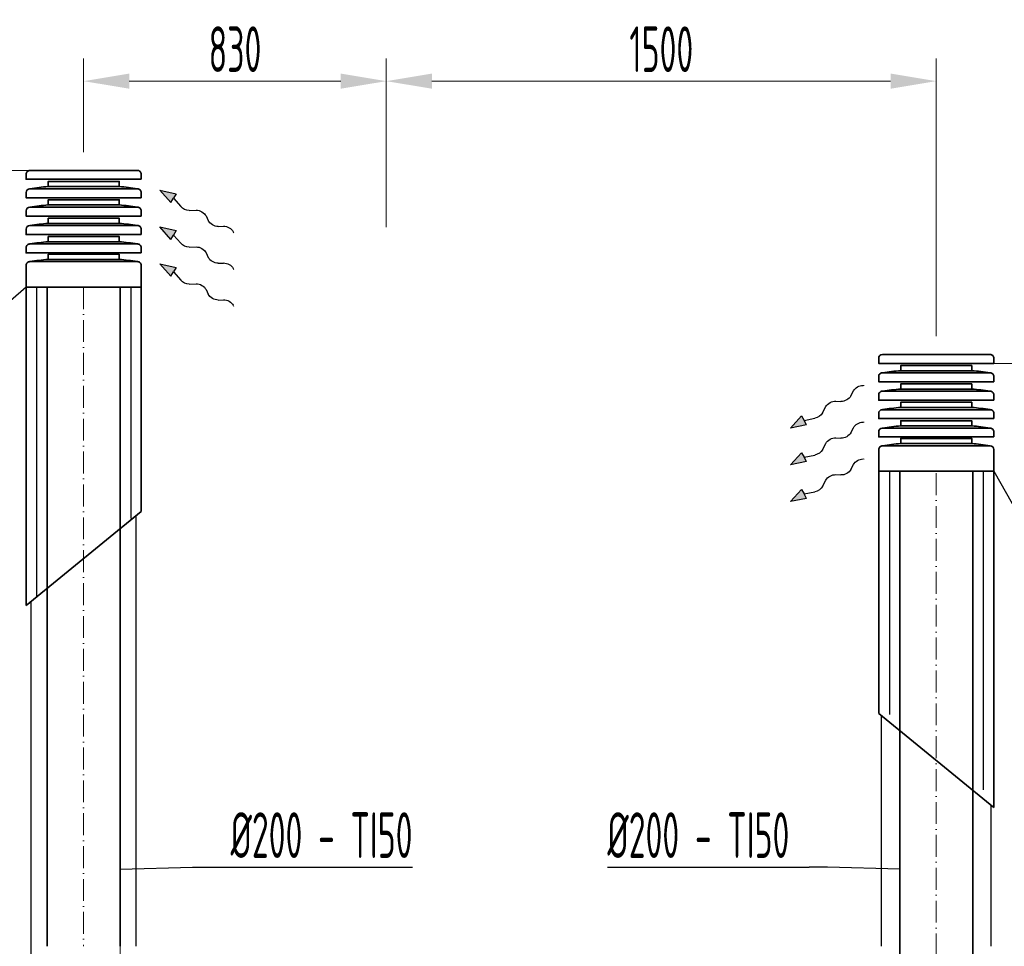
# Model space of a CAD drawing. Header units: millimetres. Extents: x 7400 to 85045, y 24168 to 123018.
# Tile 55 of 79: x 32508 to 35204, y 120339 to 122878. Entities that reach past the tile are written whole.
import ezdxf

# ---------------------------------------------------------------- set-up
doc = ezdxf.new("R2010")
doc.units = ezdxf.units.MM
for name, pattern in [('ACAD_ISO02W100', [15, 12, -3]), ('ACAD_ISO10W100', [18, 12, -3, 0, -3]), ('phl_thick', [0])]:
    doc.linetypes.add(name, pattern=pattern)
for name, color, linetype, lineweight in [('UT_KOTY - DIMENZE', 7, 'Continuous', 5), ('VZT_09 ODA (SÁNÍ) - OBRYS', 3, 'Continuous', 35), ('VZT_0C ODA (SÁNÍ)', 3, 'Continuous', 35), ('VZT_0D EHA (VÝFUK)', 14, 'Continuous', 35), ('VZT_10 ODA (SÁNÍ) - OSA', 3, 'ACAD_ISO10W100', 5), ('VZT_12 ODA (SÁNÍ) - SKRYTÉ', 3, 'ACAD_ISO02W100', 5), ('VZT_13 EHA (VÝFUK) - OBRYS', 14, 'Continuous', 35), ('VZT_14 EHA (VÝFUK) - OSA', 14, 'ACAD_ISO10W100', 5), ('VZT_30 DISTRIBUČNÍ PRVKY - OBRYS', 1, 'Continuous', 35), ('VZT_50 POPIS - OBECNE', 7, 'Continuous', 13), ('VZT_60_KOTY - DIMENZE', 7, 'Continuous', 5)]:
    doc.layers.add(name, color=color, linetype=linetype, lineweight=lineweight)
doc.layers.add('VZT_IZOLACE - TEPELNÁ', color=6, linetype='IZOLACE TEPELNA')
doc.styles.add('EVORA_125', font='isocp.shx', dxfattribs={"width": 0.6, "height": 125})
doc.styles.add('ISOCP 2.5', font='isocp.shx', dxfattribs={"width": 0.6, "height": 2.5})
doc.styles.get("Standard").update_dxf_attribs({"font": 'arial.ttf'})
doc.linetypes.add('IZOLACE', pattern='A,0.00254,-2.54,[134,ltypeshp.shx,S=2.54,R=0,X=-2.54,Y=0],-5.08,[134,ltypeshp.shx,S=2.54,R=180,X=2.54,Y=0],-2.54', length=10.16254)
doc.linetypes.add('IZOLACE TEPELNA', pattern='A,12.7,-1.5,["T",Standard,S=2.54,R=0,X=0,Y=-1.27],-3', length=17.2)

msp = doc.modelspace()

# ---------------------------------------------------------------- linework, layer by layer
at = {"layer": 'UT_KOTY - DIMENZE'}
for p, q in [((32683, 122515), (32683, 122772)), ((33511.9, 122309.8), (33511.9, 122772)), ((33511.9, 122397.1), (33511.9, 122772)), ((35018, 122010.5), (35018, 122772)), ((33386.9, 122709.5), (32808, 122709.5)), ((34893, 122709.5), (33636.9, 122709.5)), ((32633, 122465), (31671.9, 122465)), ((35068, 121936.1), (35880.7, 121936.1))]:
    msp.add_line(p, q, dxfattribs=at)
for points in [[(32808, 122730.3), (32808, 122688.7), (32683, 122709.5)], [(33386.9, 122730.3), (33386.9, 122688.7), (33511.9, 122709.5)], [(33636.9, 122730.3), (33636.9, 122688.7), (33511.9, 122709.5)], [(34893, 122730.3), (34893, 122688.7), (35018, 122709.5)]]:
    msp.add_solid(points, dxfattribs=at)
at = {"layer": 'VZT_09 ODA (SÁNÍ) - OBRYS'}
for points in [[(32583, 120338.9), (32583, 122145)], [(32783, 120338.9), (32783, 122145)]]:
    msp.add_lwpolyline(points, dxfattribs=at)
at = {"layer": 'VZT_0C ODA (SÁNÍ)'}
for p, q in [((32525.5, 122145), (32525.5, 121272.6)), ((32840.5, 122145), (32840.5, 121530.1)), ((32840.5, 121530.1), (32525.5, 121272.6))]:
    msp.add_line(p, q, dxfattribs=at)
at = {"layer": 'VZT_0D EHA (VÝFUK)'}
for p, q in [((34860.5, 121640.5), (34860.5, 120976.5)), ((35175.5, 121640.5), (35175.5, 120719)), ((34860.5, 120976.5), (35175.5, 120719))]:
    msp.add_line(p, q, dxfattribs=at)
at = {"layer": 'VZT_10 ODA (SÁNÍ) - OSA', "ltscale": 5}
msp.add_lwpolyline([(32683, 122145), (32683, 120338.9)], dxfattribs=at)
at = {"layer": 'VZT_12 ODA (SÁNÍ) - SKRYTÉ', "ltscale": 5}
msp.add_line((32783, 120338.9), (32782.9, 119938.9), dxfattribs=at)
at = {"layer": 'VZT_13 EHA (VÝFUK) - OBRYS'}
for points in [[(34918, 121640.5), (34918, 119863.4)], [(35118, 121640.5), (35118, 119863.4)]]:
    msp.add_lwpolyline(points, dxfattribs=at)
at = {"layer": 'VZT_14 EHA (VÝFUK) - OSA', "ltscale": 5}
msp.add_lwpolyline([(35018, 119863.4), (35018, 121640.5)], dxfattribs=at)
at = {"layer": 'VZT_30 DISTRIBUČNÍ PRVKY - OBRYS', "linetype": 'phl_thick'}
for points in [[(32840.7, 122440.5), (32840.7, 122454.8, 0.414214), (32830.5, 122465), (32535.5, 122465, 0.414214), (32525.4, 122454.8), (32525.4, 122440.5)], [(32840.7, 122390.1), (32840.7, 122404.5, 0.414214), (32830.5, 122414.6), (32535.5, 122414.6, 0.414214), (32525.4, 122404.5), (32525.4, 122390.1)], [(32840.7, 122339.7), (32840.7, 122354.1, 0.414214), (32830.5, 122364.2), (32535.5, 122364.2, 0.414214), (32525.4, 122354.1), (32525.4, 122339.7)], [(32840.7, 122289.3), (32840.7, 122303.7, 0.414214), (32830.5, 122313.8), (32535.5, 122313.8, 0.414214), (32525.4, 122303.7), (32525.4, 122289.3)], [(32840.7, 122238.9), (32840.7, 122253.2, 0.414214), (32830.5, 122263.4), (32535.5, 122263.4, 0.414214), (32525.4, 122253.2), (32525.4, 122238.9)], [(35175.7, 121936.1), (35175.7, 121950.4, 0.414214), (35165.5, 121960.5), (34870.5, 121960.5, 0.414214), (34860.4, 121950.4), (34860.4, 121936.1)], [(35175.7, 121885.7), (35175.7, 121900, 0.414214), (35165.5, 121910.2), (34870.5, 121910.2, 0.414214), (34860.4, 121900), (34860.4, 121885.7)], [(35175.7, 121835.3), (35175.7, 121849.6, 0.414214), (35165.5, 121859.8), (34870.5, 121859.8, 0.414214), (34860.4, 121849.6), (34860.4, 121835.3)], [(35175.7, 121784.9), (35175.7, 121799.2, 0.414214), (35165.5, 121809.3), (34870.5, 121809.3, 0.414214), (34860.4, 121799.2), (34860.4, 121784.9)], [(35175.7, 121734.5), (35175.7, 121748.8, 0.414214), (35165.5, 121758.9), (34870.5, 121758.9, 0.414214), (34860.4, 121748.8), (34860.4, 121734.5)]]:
    msp.add_lwpolyline(points, format="xyb", close=True, dxfattribs=at)
for points in [[(32780.3, 122420.6), (32780.3, 122434.7), (32585.8, 122434.7), (32585.8, 122420.6)], [(32780.3, 122370.2), (32780.3, 122384.3), (32585.8, 122384.3), (32585.8, 122370.2)], [(32780.3, 122319.8), (32780.3, 122333.9), (32585.8, 122333.9), (32585.8, 122319.8)], [(32780.3, 122269.4), (32780.3, 122283.5), (32585.8, 122283.5), (32585.8, 122269.4)], [(32585.9, 122221), (32585.9, 122235.1), (32780.2, 122235.1), (32780.2, 122221)], [(35115.3, 121916.2), (35115.3, 121930.3), (34920.8, 121930.3), (34920.8, 121916.2)], [(35115.3, 121865.8), (35115.3, 121879.9), (34920.8, 121879.9), (34920.8, 121865.8)], [(35115.3, 121815.3), (35115.3, 121829.5), (34920.8, 121829.5), (34920.8, 121815.3)], [(35115.3, 121764.9), (35115.3, 121779.1), (34920.8, 121779.1), (34920.8, 121764.9)], [(34920.9, 121716.5), (34920.9, 121730.7), (35115.2, 121730.7), (35115.2, 121716.5)]]:
    msp.add_lwpolyline(points, close=True, dxfattribs=at)
for points in [[(32840.5, 122204.8), (32840.5, 122145), (32525.5, 122145), (32525.5, 122204.8, -0.414214), (32535.6, 122215), (32830.4, 122215, -0.414214), (32840.5, 122204.8)], [(35175.5, 121700.4), (35175.5, 121640.5), (34860.5, 121640.5), (34860.5, 121700.4, -0.414214), (34870.7, 121710.5), (35165.4, 121710.5, -0.414214), (35175.5, 121700.4)]]:
    msp.add_lwpolyline(points, format="xyb", dxfattribs=at)
for centre, start, end in [((32639.7, 121758.1), 94.6512, 99.003), ((32726.4, 121758.1), 80.997, 85.3488), ((32639.7, 121707.7), 94.6512, 99.003), ((32726.4, 121707.7), 80.997, 85.3488), ((32639.7, 121657.3), 94.6512, 99.003), ((32726.4, 121657.3), 80.997, 85.3488), ((32639.7, 121606.9), 94.6512, 99.003), ((32726.4, 121606.9), 80.997, 85.3488), ((32639.8, 121558.5), 94.6512, 99.003), ((32726.3, 121558.5), 80.997, 85.3488), ((34974.7, 121253.7), 94.6512, 99.003), ((35061.4, 121253.7), 80.997, 85.3488), ((34974.7, 121203.3), 94.6512, 99.003), ((35061.4, 121203.3), 80.997, 85.3488), ((34974.7, 121152.9), 94.6512, 99.003), ((35061.4, 121152.9), 80.997, 85.3488), ((34974.7, 121102.5), 94.6512, 99.003), ((35061.4, 121102.5), 80.997, 85.3488), ((34974.8, 121054), 94.6512, 99.003), ((35061.3, 121054), 80.997, 85.3488)]:
    msp.add_arc(centre, 664.7, start, end, dxfattribs=at)
at = {"layer": 'VZT_50 POPIS - OBECNE', "color": 0, "lineweight": -2}
for p, q in [((32891.9, 122410.7), (32936, 122400.7)), ((32921.7, 122376.7), (32891.9, 122410.7)), ((32936, 122400.7), (32928.9, 122388.7)), ((32921.7, 122376.7), (32928.9, 122388.7)), ((32928.9, 122388.7), (32948.8, 122366)), ((32972, 122355.2), (32991.5, 122356)), ((33018.1, 122340.1), (33024.4, 122327.3)), ((32891.9, 122309.9), (32936, 122299.9)), ((32921.7, 122275.9), (32891.9, 122309.9)), ((32936, 122299.9), (32928.9, 122287.9)), ((33051, 122311.4), (33066.4, 122312)), ((32921.7, 122275.9), (32928.9, 122287.9)), ((32928.9, 122287.9), (32948.8, 122265.2)), ((32972, 122254.4), (32991.5, 122255.2)), ((33018.1, 122239.3), (33024.4, 122226.5)), ((33051, 122210.6), (33066.4, 122211.2)), ((32891.9, 122209.1), (32936, 122199.1)), ((32921.7, 122175.1), (32891.9, 122209.1)), ((32921.7, 122175.1), (32928.9, 122187.1)), ((32936, 122199.1), (32928.9, 122187.1)), ((32928.9, 122187.1), (32948.8, 122164.4)), ((32972, 122153.6), (32991.5, 122154.4)), ((33018.1, 122138.5), (33024.4, 122125.7)), ((33051, 122109.8), (33066.4, 122110.4)), ((34784.2, 121847.1), (34791.3, 121860.6)), ((34742.8, 121832.9), (34757.1, 121832)), ((34706.7, 121800.5), (34715.8, 121817.8)), ((34618.6, 121758.9), (34649.3, 121792.1)), ((34649.3, 121792.1), (34656.1, 121779.9)), ((34656.1, 121779.9), (34685.8, 121785.8)), ((34663, 121767.7), (34656.1, 121779.9)), ((34663, 121767.7), (34618.6, 121758.9)), ((34784.2, 121746.3), (34791.3, 121759.8)), ((34742.8, 121732.1), (34757.1, 121731.2)), ((34706.7, 121699.7), (34715.8, 121717)), ((34618.6, 121658.1), (34649.3, 121691.3)), ((34649.3, 121691.3), (34656.1, 121679.1)), ((34656.1, 121679.1), (34685.8, 121685)), ((34663, 121667), (34656.1, 121679.1)), ((34663, 121667), (34618.6, 121658.1)), ((34784.2, 121645.5), (34791.3, 121659)), ((34742.8, 121631.3), (34757.1, 121630.4)), ((34618.6, 121557.3), (34649.3, 121590.5)), ((34649.3, 121590.5), (34656.1, 121578.3)), ((34706.7, 121598.9), (34715.8, 121616.2)), ((34663, 121566.1), (34618.6, 121557.3)), ((34656.1, 121578.3), (34685.8, 121584.2)), ((34663, 121566.1), (34656.1, 121578.3))]:
    msp.add_line(p, q, dxfattribs=at)
at = {"layer": 'VZT_50 POPIS - OBECNE'}
for p, q in [((33092.5, 122297), (33094.3, 122293.9)), ((33092.5, 122196.2), (33094.3, 122193.1)), ((33092.5, 122095.4), (33094.3, 122092.3)), ((34817.4, 121875.8), (34821, 121875.7)), ((34817.4, 121775), (34821, 121774.9)), ((34817.4, 121674.2), (34821, 121674.1))]:
    msp.add_line(p, q, dxfattribs=at)
at = {"layer": 'VZT_50 POPIS - OBECNE', "color": 0, "lineweight": -2, "extrusion": (0, 0, -1)}
for centre, major_axis, start_param, end_param in [((32963.4, 122371.2), (-18.5, 11), 3.908129, 5.191299), ((33000, 122340), (-18.5, 11), 0.766537, 2.375056), ((33042.5, 122327.3), (-18.5, 11), 3.908129, 5.516649), ((33074.9, 122296.1), (-18.5, 11), 0.766537, 2.320574), ((32963.4, 122270.4), (-18.5, 11), 3.908129, 5.191299), ((33000, 122239.2), (-18.5, 11), 0.766537, 2.375056), ((33042.5, 122226.6), (-18.5, 11), 3.908129, 5.516649), ((33074.9, 122195.3), (-18.5, 11), 0.766537, 2.320574), ((32963.4, 122169.6), (-18.5, 11), 3.908129, 5.191299), ((33000, 122138.4), (-18.5, 11), 0.766537, 2.375056), ((33042.5, 122125.7), (-18.5, 11), 3.908129, 5.516649), ((33074.9, 122094.5), (-18.5, 11), 0.766537, 2.320574), ((34809.4, 121860.1), (-18.8, -10.5), 0.766537, 2.320574), ((34733.9, 121817.2), (-18.8, -10.5), 0.766537, 2.375056), ((34766.1, 121847.7), (-18.8, -10.5), 3.908129, 5.516649), ((34688.6, 121801.1), (-18.8, -10.5), 3.908129, 5.191299), ((34809.4, 121759.3), (-18.8, -10.5), 0.766537, 2.320574), ((34733.9, 121716.4), (-18.8, -10.5), 0.766537, 2.375056), ((34766.1, 121746.9), (-18.8, -10.5), 3.908129, 5.516649), ((34688.6, 121700.3), (-18.8, -10.5), 3.908129, 5.191299), ((34809.4, 121658.5), (-18.8, -10.5), 0.766537, 2.320574), ((34766.1, 121646.1), (-18.8, -10.5), 3.908129, 5.516649), ((34733.9, 121615.6), (-18.8, -10.5), 0.766537, 2.375056), ((34688.6, 121599.5), (-18.8, -10.5), 3.908129, 5.191299)]:
    msp.add_ellipse(centre, major_axis=major_axis, ratio=0.625, start_param=start_param, end_param=end_param, dxfattribs=at)
at = {"layer": 'VZT_50 POPIS - OBECNE', "color": 0, "lineweight": -2}
for points in [[(32921.7, 122376.7), (32936, 122400.7), (32891.9, 122410.7)], [(32921.7, 122275.9), (32936, 122299.9), (32891.9, 122309.9)], [(32921.7, 122175.1), (32936, 122199.1), (32891.9, 122209.1)], [(34663, 121767.7), (34649.3, 121792.1), (34618.6, 121758.9)], [(34663, 121667), (34649.3, 121691.3), (34618.6, 121658.1)], [(34663, 121566.1), (34649.3, 121590.5), (34618.6, 121557.3)]]:
    msp.add_solid(points, dxfattribs=at)
at = {"layer": 'VZT_60_KOTY - DIMENZE', "linetype": 'ByBlock', "lineweight": -2}
for p, q in [((32981.1, 120556.1), (33031.1, 120556.1)), ((34719.9, 120556.1), (34669.9, 120556.1))]:
    msp.add_line(p, q, dxfattribs=at)
for points in [[(32525.5, 122145), (32352.6, 121995.1)], [(35175.5, 121640.5), (35338.2, 121354)], [(32783, 120550.2), (32981.1, 120556.1)], [(33031.1, 120556.1), (33583.7, 120556.1)], [(34117.4, 120556.1), (34669.9, 120556.1)], [(34918, 120550.2), (34719.9, 120556.1)]]:
    msp.add_lwpolyline(points, dxfattribs=at)
at = {"layer": 'VZT_IZOLACE - TEPELNÁ', "linetype": 'IZOLACE', "ltscale": 2.6}
for p, q in [((32553.7, 122145), (32553.7, 121298.7)), ((32812, 122145), (32812, 121511.1)), ((34889.7, 121640.5), (34889.7, 120974.2)), ((35146.6, 121640.5), (35146.6, 120767.5))]:
    msp.add_line(p, q, dxfattribs=at)
at = {"layer": 'VZT_IZOLACE - TEPELNÁ', "ltscale": 0.5}
for p, q in [((32826.7, 120338.9), (32826.7, 121518.8)), ((32539.4, 119938.9), (32539.4, 121283.9)), ((34868, 120338.9), (34868, 120970.4)), ((35168, 120338.9), (35168, 120725.2))]:
    msp.add_line(p, q, dxfattribs=at)

# ---------------------------------------------------------------- texts
at = {"layer": 'UT_KOTY - DIMENZE', "char_height": 125, "attachment_point": 5, "style": 'ISOCP 2.5'}
for s, insert in [('830', (33097.5, 122797)), ('1500', (34265, 122797))]:
    msp.add_mtext(s, dxfattribs=dict(at, insert=insert))
at = {"layer": 'VZT_60_KOTY - DIMENZE', "linetype": 'phl_thick', "char_height": 125, "width": 645.661, "style": 'EVORA_125'}
for insert, attachment_point in [((33583.7, 120706.1), 3), ((34117.4, 120706.1), 1)]:
    msp.add_mtext('%%C200 - TI50', dxfattribs=dict(at, insert=insert, attachment_point=attachment_point))

doc.saveas('drawing.dxf')
